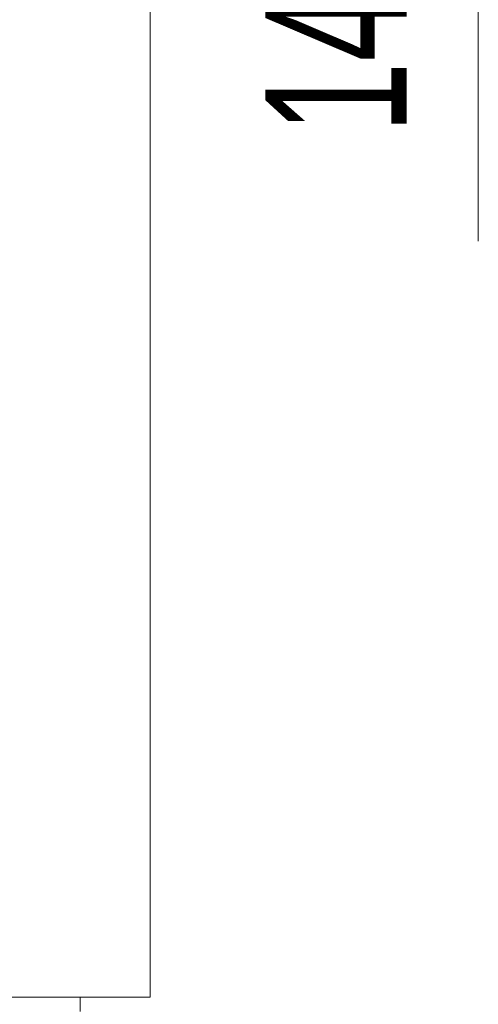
# Model space of a CAD drawing. Header units: centimetres. Extents: x 376 to 6517, y 1901 to 66534.
# Tile 89 of 115: x 2936 to 2969, y 66040 to 66109. Entities that reach past the tile are written whole.
import ezdxf

# ---------------------------------------------------------------- set-up
doc = ezdxf.new("R2010")
doc.units = ezdxf.units.CM
for name, color, linetype, lineweight in [('A-GLAZ', 7, 'Continuous', 5), ('A-GLAZ-IDEN', 7, 'Continuous', 5), ('A-WALL', 7, 'Continuous', 35)]:
    doc.layers.add(name, color=color, linetype=linetype, lineweight=lineweight)
doc.styles.add('Arial Narrow_1', font='ARIALN.TTF', dxfattribs={"width": 0.8, "height": 10})

# ---------------------------------------------------------------- blocks, each defined once
blk = doc.blocks.new('Windows_S9000-Double-Vent-Window-with-Sashbars - O3 Windows_S9000-Double-Vent-Window-with-Sashbars 2-9225298-__-00_00 Przyziemie PB')
at = {"layer": 'A-GLAZ'}
for p, q in [((-69, 23.35), (69, 23.35)), ((69, 23.35), (69, 11.95))]:
    blk.add_line(p, q, dxfattribs=at)
blk = doc.blocks.new('OOk oznaczenia okien __NL orneta - Oznaczenie okien standard flip-8779538-__-00_00 Przyziemie PB')
at = {"layer": 'A-GLAZ-IDEN'}
blk.add_line((0, 0.3095), (0, -0.3095), dxfattribs=at)

msp = doc.modelspace()

# ---------------------------------------------------------------- linework, layer by layer
at = {"layer": 'A-WALL', "lineweight": 5}
msp.add_line((2940.497, 66040.062), (2940.497, 66039.062), dxfattribs=at)

# ---------------------------------------------------------------- block references
at = {"layer": 'A-GLAZ', "rotation": 270}
msp.add_blockref('Windows_S9000-Double-Vent-Window-with-Sashbars - O3 Windows_S9000-Double-Vent-Window-with-Sashbars 2-9225298-__-00_00 Przyziemie PB', (2922.097, 66109.062), dxfattribs=at)
at = {"layer": 'A-GLAZ-IDEN', "xscale": 49.99999999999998, "yscale": 49.99999999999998, "zscale": 49.99999999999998}
msp.add_blockref('OOk oznaczenia okien __NL orneta - Oznaczenie okien standard flip-8779538-__-00_00 Przyziemie PB', (2968.659, 66109.062), dxfattribs=at)

# ---------------------------------------------------------------- texts
at = {"layer": 'A-GLAZ-IDEN', "insert": (2953.586, 66101.19), "char_height": 10, "width": 19.2405, "attachment_point": 1, "rotation": 90, "style": 'Arial Narrow_1'}
msp.add_mtext('140', dxfattribs=at)

doc.saveas('drawing.dxf')
